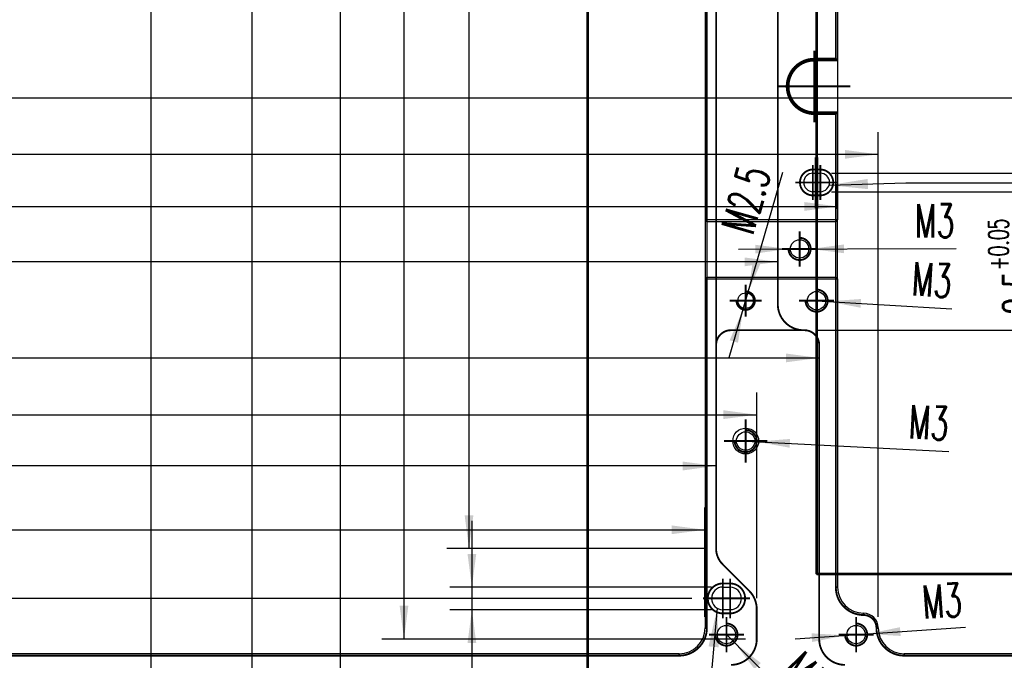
# Model space of a CAD drawing. Header units: millimetres. Extents: x 31 to 872, y 29 to 623.
# Tile 10 of 29: x 429 to 518, y 221 to 279. Entities that reach past the tile are written whole.
import ezdxf

# ---------------------------------------------------------------- set-up
doc = ezdxf.new("R2010")
doc.units = ezdxf.units.MM
for name, pattern in [('DASHED', [15, 7, -8]), ('DOT_CENTER', [14, 12, -1, 0, -1]), ('PHANTOM', [13, 10, -1, 0, -1, 0, -1])]:
    doc.linetypes.add(name, pattern=pattern)
doc.layers.add('1', color=7, linetype='Continuous')
doc.styles.add('CONVERTER_11', font='txt.shx', dxfattribs={"width": 0.63})
doc.dimstyles.new('ME10_DIM_107', dxfattribs={"dimtxt": 4.5, "dimasz": 4.5, "dimexe": 3, "dimexo": 1.5, "dimgap": 1.5, "dimtad": 1, "dimdsep": 46, "dimtxsty": 'CONVERTER_11', "dimsah": 1, "dimcen": 0.09, "dimclrd": 3, "dimclre": 3, "dimclrt": 3, "dimadec": 0, "dimazin": 0, "dimtfac": 1, "dimtdec": 4, "dimtix": 1, "dimtmove": 0, "dimatfit": 3, "dimfxl": 1, "dimtolj": 1, "dimtzin": 0, "dimarcsym": 0})
doc.dimstyles.new('ME10_DIM_122', dxfattribs={"dimtxt": 4.5, "dimasz": 4.5, "dimexe": 3, "dimexo": 1.5, "dimgap": 1.5, "dimtad": 1, "dimdec": 3, "dimdsep": 46, "dimtxsty": 'CONVERTER_11', "dimsah": 1, "dimcen": 0.09, "dimclrd": 3, "dimclre": 3, "dimclrt": 3, "dimadec": 0, "dimazin": 0, "dimtol": 1, "dimtp": 0.05, "dimtm": -0.02, "dimtfac": 0.6, "dimtix": 1, "dimtmove": 0, "dimatfit": 3, "dimfxl": 1, "dimtolj": 1, "dimtzin": 0, "dimarcsym": 0})
doc.dimstyles.new('ME10_DIM_128', dxfattribs={"dimtxt": 4.5, "dimasz": 4.5, "dimexe": 3, "dimexo": 1.5, "dimgap": 1.5, "dimtad": 1, "dimdec": 1, "dimdsep": 46, "dimtxsty": 'CONVERTER_11', "dimsah": 1, "dimcen": 0.09, "dimclrd": 3, "dimclre": 3, "dimclrt": 3, "dimadec": 0, "dimazin": 0, "dimtfac": 1, "dimtdec": 4, "dimtix": 1, "dimtmove": 0, "dimatfit": 3, "dimfxl": 1, "dimtolj": 1, "dimtzin": 0, "dimarcsym": 0})
doc.dimstyles.new('ME10_DIM_145', dxfattribs={"dimtxt": 4.5, "dimasz": 4.5, "dimexe": 3, "dimexo": 1.5, "dimgap": 1.5, "dimtad": 1, "dimdsep": 46, "dimtxsty": 'CONVERTER_11', "dimsah": 1, "dimcen": 0.09, "dimclrd": 3, "dimclre": 3, "dimclrt": 3, "dimadec": 0, "dimazin": 0, "dimtfac": 1, "dimtdec": 4, "dimtix": 1, "dimtmove": 0, "dimatfit": 3, "dimfxl": 1, "dimtolj": 1, "dimtzin": 0, "dimarcsym": 0})
doc.dimstyles.new('ME10_DIM_146', dxfattribs={"dimtxt": 4.5, "dimasz": 4.5, "dimexe": 3, "dimexo": 1.5, "dimgap": 1.5, "dimtad": 1, "dimdsep": 46, "dimtxsty": 'CONVERTER_11', "dimsah": 1, "dimcen": 0.09, "dimclrd": 3, "dimclre": 3, "dimclrt": 3, "dimadec": 0, "dimazin": 0, "dimtfac": 1, "dimtdec": 4, "dimtix": 1, "dimtmove": 0, "dimatfit": 3, "dimfxl": 1, "dimtolj": 1, "dimtzin": 0, "dimarcsym": 0})
doc.dimstyles.new('ME10_DIM_149', dxfattribs={"dimtxt": 4.5, "dimasz": 4.5, "dimexe": 3, "dimexo": 1.5, "dimgap": 1.5, "dimtad": 1, "dimdsep": 46, "dimtxsty": 'CONVERTER_11', "dimsah": 1, "dimcen": 0.09, "dimclrd": 3, "dimclre": 3, "dimclrt": 3, "dimadec": 0, "dimazin": 0, "dimtfac": 1, "dimtdec": 4, "dimtix": 1, "dimtmove": 0, "dimatfit": 3, "dimfxl": 1, "dimtolj": 1, "dimtzin": 0, "dimarcsym": 0})
doc.dimstyles.new('ME10_DIM_75', dxfattribs={"dimtxt": 4.5, "dimasz": 4.5, "dimexe": 3, "dimexo": 1.5, "dimgap": 1.5, "dimtad": 1, "dimdsep": 46, "dimtxsty": 'CONVERTER_11', "dimsah": 1, "dimcen": 0.09, "dimclrd": 3, "dimclre": 3, "dimclrt": 3, "dimadec": 0, "dimazin": 0, "dimtfac": 1, "dimtdec": 4, "dimtix": 1, "dimtmove": 0, "dimatfit": 3, "dimfxl": 1, "dimtolj": 1, "dimtzin": 0, "dimarcsym": 0})
doc.dimstyles.new('ME10_DIM_76', dxfattribs={"dimtxt": 4.5, "dimasz": 4.5, "dimexe": 3, "dimexo": 1.5, "dimgap": 1.5, "dimtad": 1, "dimdsep": 46, "dimtxsty": 'CONVERTER_11', "dimsah": 1, "dimcen": 0.09, "dimclrd": 3, "dimclre": 3, "dimclrt": 3, "dimadec": 0, "dimazin": 0, "dimtfac": 1, "dimtdec": 4, "dimtix": 1, "dimtmove": 0, "dimatfit": 3, "dimfxl": 1, "dimtolj": 1, "dimtzin": 0, "dimarcsym": 0})
doc.dimstyles.new('ME10_DIM_77', dxfattribs={"dimtxt": 4.5, "dimasz": 4.5, "dimexe": 3, "dimexo": 1.5, "dimgap": 1.5, "dimtad": 1, "dimdsep": 46, "dimtxsty": 'CONVERTER_11', "dimsah": 1, "dimcen": 0.09, "dimclrd": 3, "dimclre": 3, "dimclrt": 3, "dimadec": 0, "dimazin": 0, "dimtfac": 1, "dimtdec": 4, "dimtix": 1, "dimtmove": 0, "dimatfit": 3, "dimfxl": 1, "dimtolj": 1, "dimtzin": 0, "dimarcsym": 0})
doc.dimstyles.new('ME10_DIM_78', dxfattribs={"dimtxt": 4.5, "dimasz": 4.5, "dimexe": 3, "dimexo": 1.5, "dimgap": 1.5, "dimtad": 1, "dimdec": 1, "dimdsep": 46, "dimtxsty": 'CONVERTER_11', "dimsah": 1, "dimcen": 0.09, "dimclrd": 3, "dimclre": 3, "dimclrt": 3, "dimadec": 0, "dimazin": 0, "dimtfac": 1, "dimtdec": 4, "dimtix": 1, "dimtmove": 0, "dimatfit": 3, "dimfxl": 1, "dimtolj": 1, "dimtzin": 0, "dimarcsym": 0})
doc.dimstyles.new('ME10_DIM_79', dxfattribs={"dimtxt": 4.5, "dimasz": 4.5, "dimexe": 3, "dimexo": 1.5, "dimgap": 1.5, "dimtad": 1, "dimdec": 1, "dimdsep": 46, "dimtxsty": 'CONVERTER_11', "dimsah": 1, "dimcen": 0.09, "dimclrd": 3, "dimclre": 3, "dimclrt": 3, "dimadec": 0, "dimazin": 0, "dimtfac": 1, "dimtdec": 4, "dimtix": 1, "dimtmove": 0, "dimatfit": 3, "dimfxl": 1, "dimtolj": 1, "dimtzin": 0, "dimarcsym": 0})
doc.dimstyles.new('ME10_DIM_80', dxfattribs={"dimtxt": 4.5, "dimasz": 4.5, "dimexe": 3, "dimexo": 1.5, "dimgap": 1.5, "dimtad": 1, "dimdec": 1, "dimdsep": 46, "dimtxsty": 'CONVERTER_11', "dimsah": 1, "dimcen": 0.09, "dimclrd": 3, "dimclre": 3, "dimclrt": 3, "dimadec": 0, "dimazin": 0, "dimtfac": 1, "dimtdec": 4, "dimtix": 1, "dimtmove": 0, "dimatfit": 3, "dimfxl": 1, "dimtolj": 1, "dimtzin": 0, "dimarcsym": 0})
doc.dimstyles.new('ME10_DIM_81', dxfattribs={"dimtxt": 4.5, "dimasz": 4.5, "dimexe": 3, "dimexo": 1.5, "dimgap": 1.5, "dimtad": 1, "dimdec": 1, "dimdsep": 46, "dimtxsty": 'CONVERTER_11', "dimsah": 1, "dimcen": 0.09, "dimclrd": 3, "dimclre": 3, "dimclrt": 3, "dimadec": 0, "dimazin": 0, "dimtfac": 1, "dimtdec": 4, "dimtix": 1, "dimtmove": 0, "dimatfit": 3, "dimfxl": 1, "dimtolj": 1, "dimtzin": 0, "dimarcsym": 0})
doc.dimstyles.new('ME10_DIM_82', dxfattribs={"dimtxt": 4.5, "dimasz": 4.5, "dimexe": 3, "dimexo": 1.5, "dimgap": 1.5, "dimtad": 1, "dimdec": 1, "dimdsep": 46, "dimtxsty": 'CONVERTER_11', "dimsah": 1, "dimcen": 0.09, "dimclrd": 3, "dimclre": 3, "dimclrt": 3, "dimadec": 0, "dimazin": 0, "dimtfac": 1, "dimtdec": 4, "dimtix": 1, "dimtmove": 0, "dimatfit": 3, "dimfxl": 1, "dimtolj": 1, "dimtzin": 0, "dimarcsym": 0})
doc.dimstyles.new('ME10_DIM_87', dxfattribs={"dimtxt": 4.5, "dimasz": 4.5, "dimexe": 3, "dimexo": 1.5, "dimgap": 1.5, "dimtad": 1, "dimdec": 3, "dimdsep": 46, "dimtxsty": 'CONVERTER_11', "dimsah": 1, "dimcen": 0.09, "dimclrd": 3, "dimclre": 3, "dimclrt": 3, "dimadec": 0, "dimazin": 0, "dimtol": 1, "dimtm": 0.025, "dimtfac": 0.6, "dimtdec": 0, "dimtix": 1, "dimtmove": 0, "dimatfit": 3, "dimfxl": 1, "dimtolj": 1, "dimtzin": 0, "dimarcsym": 0})
doc.dimstyles.new('ME10_DIM_93', dxfattribs={"dimtxt": 4.5, "dimasz": 4.5, "dimexe": 3, "dimexo": 1.5, "dimgap": 1.5, "dimtad": 1, "dimdsep": 46, "dimtxsty": 'CONVERTER_11', "dimsah": 1, "dimcen": 0.09, "dimclrd": 3, "dimclre": 3, "dimclrt": 3, "dimadec": 0, "dimazin": 0, "dimtfac": 1, "dimtdec": 4, "dimtix": 1, "dimtmove": 0, "dimatfit": 3, "dimfxl": 1, "dimtolj": 1, "dimtzin": 0, "dimarcsym": 0})
doc.dimstyles.new('ME10_DIM_98', dxfattribs={"dimtxt": 4.5, "dimasz": 4.5, "dimexe": 3, "dimexo": 1.5, "dimgap": 1.5, "dimtad": 1, "dimdec": 1, "dimdsep": 46, "dimtxsty": 'CONVERTER_11', "dimsah": 1, "dimcen": 0.09, "dimclrd": 3, "dimclre": 3, "dimclrt": 3, "dimadec": 0, "dimazin": 0, "dimtfac": 1, "dimtdec": 4, "dimtix": 1, "dimtmove": 0, "dimatfit": 3, "dimfxl": 1, "dimtolj": 1, "dimtzin": 0, "dimarcsym": 0})
doc.dimstyles.get("Standard").update_dxf_attribs({"dimtxt": 0.18, "dimasz": 0.18, "dimexe": 0.18, "dimexo": 0.0625, "dimgap": 0.09, "dimtad": 0, "dimtih": 1, "dimtoh": 1, "dimdec": 4, "dimzin": 0, "dimdsep": 46, "dimtxsty": 'Standard', "dimcen": 0.09, "dimadec": 0, "dimazin": 0, "dimtfac": 1, "dimtdec": 4, "dimtofl": 0, "dimtmove": 0, "dimatfit": 3, "dimfxl": 1, "dimtolj": 1, "dimtzin": 0, "dimarcsym": 0})

# ---------------------------------------------------------------- blocks, each defined once
blk = doc.blocks.new('F-F__12')
at = {"layer": '1', "color": 4, "linetype": 'PHANTOM', "const_width": 0.35}
blk.add_lwpolyline([(720.62, 644.92), (720.62, 290.35)], dxfattribs=at)
blk = doc.blocks.new('E8027-24150__34', base_point=(273.17, 207.52))
at = {"color": 7, "linetype": 'Continuous'}
for p, q in [((736.5, 462.05), (736.5, 390.99)), ((754.45, 462.05), (754.45, 390.99)), ((751.1, 397.3), (752.1, 397.3)), ((752.1, 394.8), (751.1, 394.8)), ((754.45, 390.99), (736.5, 390.99)), ((736.5, 390.99), (736.5, 382.99)), ((736.5, 390.99), (736.75, 390.74)), ((736.75, 390.74), (736.75, 383.24)), ((754.2, 390.74), (736.75, 390.74)), ((754.2, 390.74), (754.45, 390.99)), ((754.2, 383.24), (754.2, 390.74)), ((754.45, 382.99), (754.45, 390.99)), ((736.75, 383.24), (736.5, 382.99)), ((736.5, 382.99), (754.45, 382.99)), ((736.5, 382.99), (736.5, 335.75)), ((736.75, 383.24), (754.2, 383.24)), ((754.2, 383.24), (754.45, 382.99)), ((754.45, 382.99), (754.45, 341.25)), ((738.9, 341.27), (739.9, 341.27)), ((739.9, 338.22), (738.9, 338.22)), ((733, 332.25), (581.75, 332.25)), ((840.6, 332.25), (763.45, 332.25))]:
    blk.add_line(p, q, dxfattribs=at)
at = {"color": 1, "linetype": 'DASHED', "const_width": 0.25}
for points in [[(736.75, 462.3), (736.75, 390.74)], [(754.2, 412.8), (754.2, 462.3)], [(738, 455.31), (738, 374.05)], [(746.35, 379.55), (746.35, 433.5)], [(751.3, 412.8), (754.2, 412.8)], [(751.3, 412.8), (751.3, 412.55)], [(754.45, 412.55), (751.3, 412.55)], [(754.2, 412.8), (754.45, 412.55)], [(751.3, 405.3), (751.3, 405.55)], [(751.3, 405.55), (754.45, 405.55)], [(754.2, 405.3), (751.3, 405.3)], [(754.45, 405.55), (754.2, 405.3)], [(754.2, 390.74), (754.2, 405.3)], [(751.1, 397.3), (751.1, 397.8)], [(752.1, 397.8), (751.1, 397.8)], [(752.1, 397.8), (752.1, 397.3)], [(751.1, 394.8), (751.1, 394.3)], [(752.1, 394.8), (752.1, 394.3)], [(751.1, 394.3), (752.1, 394.3)], [(736.75, 383.24), (736.75, 335.75)], [(754.2, 341.25), (754.2, 383.24)], [(749.85, 376.05), (740, 376.05)], [(749.85, 376.05), (749.95, 376.05)], [(738, 374.05), (738, 346.49)], [(751.95, 374.05), (751.95, 334.25)], [(738.88, 344.37), (742.47, 340.78)], [(738.9, 341.27), (738.9, 341.77)], [(739.9, 341.77), (738.9, 341.77)], [(739.9, 341.77), (739.9, 341.27)], [(754.2, 341.25), (754.45, 341.25)], [(738.9, 337.72), (738.9, 338.22)], [(738.9, 337.72), (739.9, 337.72)], [(739.9, 337.72), (739.9, 338.22)], [(743.5, 334.25), (743.5, 338.3)], [(757.95, 337.5), (757.95, 337.75)], [(736.5, 335.75), (736.75, 335.75)], [(759.7, 335.75), (759.95, 335.75)], [(581.75, 332), (733, 332)], [(733, 332), (733, 332.25)], [(763.45, 332), (763.45, 332.25)], [(763.45, 332), (840.6, 332)]]:
    blk.add_lwpolyline(points, dxfattribs=at)
for points in [[(751.3, 412.8, 1), (751.3, 405.3, 1)], [(751.3, 412.55, 1), (751.3, 405.55, 1)], [(751.1, 397.8, 1), (751.1, 394.3, 1)], [(752.1, 394.3, 1), (752.1, 397.8, 1)], [(746.35, 379.55, 0.414214), (749.85, 376.05, 0.414214)], [(740, 376.05, 0.414214), (738, 374.05, 0.414214)], [(751.95, 374.05, 0.414214), (749.95, 376.05, 0.414214)], [(738, 346.49, 0.198912), (738.88, 344.37, 0.198912)], [(738.9, 341.77, 1), (738.9, 337.72, 1)], [(739.9, 337.72, 1), (739.9, 341.77, 1)], [(754.2, 341.25, 0.414214), (757.95, 337.5, 0.414214)], [(743.5, 338.3, 0.198912), (742.47, 340.78, 0.198912)], [(759.7, 335.75, 0.414214), (757.95, 337.5, 0.414214)], [(733, 332, 0.414214), (736.75, 335.75, 0.414214)], [(759.7, 335.75, 0.414214), (763.45, 332, 0.414214)], [(740, 330.75, 0.414214), (743.5, 334.25, 0.414214)], [(751.95, 334.25, 0.414214), (755.45, 330.75, 0.414214)]]:
    blk.add_lwpolyline(points, format="xyb", dxfattribs=at)
at = {"color": 7, "linetype": 'Continuous'}
for centre, radius in [((749.3, 387.05), 1.25), ((751.6, 380.05), 1.25), ((742, 380.05), 1.05), ((742, 361.05), 1.75), ((742, 361.05), 1.25), ((739.4, 334.85), 1.25), ((756.95, 334.85), 1.25)]:
    blk.add_circle(centre, radius, dxfattribs=at)
for centre, radius, start, end in [((751.1, 396.05), 1.25, 90, 270), ((752.1, 396.05), 1.25, 270, 90), ((738.9, 339.75), 1.53, 90, 270), ((739.9, 339.75), 1.52, 270, 90), ((757.95, 341.25), 3.5, 180, 270), ((757.95, 335.75), 2, 0, 90), ((733, 335.75), 3.5, 270, 0), ((763.45, 335.75), 3.5, 180, 270)]:
    blk.add_arc(centre, radius, start, end, dxfattribs=at)
at = {"layer": '1', "color": 1, "linetype": 'DOT_CENTER', "const_width": 0.25}
for points in [[(751.3, 413.9), (751.3, 404.2)], [(756.15, 409.05), (746.45, 409.05)], [(751.1, 398.42), (751.1, 393.67)], [(752.1, 398.42), (752.1, 393.67)], [(753.47, 396.05), (748.72, 396.05)], [(754.47, 396.05), (749.72, 396.05)], [(749.3, 389.42), (749.3, 384.67)], [(751.67, 387.05), (746.92, 387.05)], [(751.6, 382.42), (751.6, 377.67)], [(742, 382.2), (742, 377.89)], [(744.15, 380.05), (739.84, 380.05)], [(753.97, 380.05), (749.22, 380.05)], [(742, 363.97), (742, 358.12)], [(744.92, 361.05), (739.07, 361.05)], [(738.9, 342.43), (738.9, 337.07)], [(739.9, 342.43), (739.9, 337.07)], [(741.58, 339.75), (736.22, 339.75)], [(742.58, 339.75), (737.22, 339.75)], [(739.4, 337.22), (739.4, 332.47)], [(756.95, 337.22), (756.95, 332.47)], [(741.77, 334.85), (737.02, 334.85)], [(759.32, 334.85), (754.57, 334.85)]]:
    blk.add_lwpolyline(points, dxfattribs=at)
at = {"layer": '1', "color": 3, "linetype": 'Continuous', "const_width": 0.25}
for points in [[(747.8, 387.05, 2.414214), (749.3, 388.55, 2.414214)], [(740.75, 380.05, 2.414214), (742, 381.3, 2.414214)], [(750.1, 380.05, 2.414214), (751.6, 381.55, 2.414214)], [(740.5, 361.05, 2.414214), (742, 362.55, 2.414214)], [(737.9, 334.85, 2.414214), (739.4, 336.35, 2.414214)], [(755.45, 334.85, 2.414214), (756.95, 336.35, 2.414214)]]:
    blk.add_lwpolyline(points, format="xyb", dxfattribs=at)
blk = doc.blocks.new('*D100')
at = {"layer": '1', "color": 3, "linetype": 'Continuous'}
for p, q in [((302.5, 337.25), (302.5, 410.5)), ((844.1, 337.25), (844.1, 410.5)), ((302.5, 407.5), (844.1, 407.5))]:
    blk.add_line(p, q, dxfattribs=at)
at = {"layer": '1', "color": 3}
for points in [[(307, 408.09), (307, 406.91), (302.5, 407.5)], [(839.6, 406.91), (839.6, 408.09), (844.1, 407.5)]]:
    blk.add_solid(points, dxfattribs=at)
at = {"layer": '1', "color": 3, "insert": (584.23, 409), "char_height": 4.5, "attachment_point": 7, "rotation": 0.0001, "line_spacing_factor": 0.60024, "style": 'CONVERTER_11'}
blk.add_mtext('541.6', dxfattribs=at)
blk = doc.blocks.new('*D101')
at = {"layer": '1', "color": 3, "linetype": 'Continuous'}
for p, q in [((386.65, 337.25), (386.65, 402.86)), ((759.95, 337.25), (759.95, 402.86)), ((759.95, 399.86), (386.65, 399.86))]:
    blk.add_line(p, q, dxfattribs=at)
at = {"layer": '1', "color": 3}
for points in [[(391.15, 400.45), (391.15, 399.27), (386.65, 399.86)], [(755.45, 399.27), (755.45, 400.45), (759.95, 399.86)]]:
    blk.add_solid(points, dxfattribs=at)
at = {"layer": '1', "color": 3, "insert": (583.75, 401.36), "char_height": 4.5, "attachment_point": 7, "rotation": 0.0001, "line_spacing_factor": 0.60024, "style": 'CONVERTER_11'}
blk.add_mtext('373.3', dxfattribs=at)
blk = doc.blocks.new('*D102')
at = {"layer": '1', "color": 3, "linetype": 'Continuous'}
for p, q in [((392.15, 392.49), (392.15, 395.81)), ((754.45, 392.49), (754.45, 395.81)), ((392.15, 392.81), (754.45, 392.81))]:
    blk.add_line(p, q, dxfattribs=at)
at = {"layer": '1', "color": 3}
for points in [[(396.65, 393.4), (396.65, 392.21), (392.15, 392.81)], [(749.95, 392.21), (749.95, 393.4), (754.45, 392.81)]]:
    blk.add_solid(points, dxfattribs=at)
at = {"layer": '1', "color": 3, "insert": (584.06, 394.31), "char_height": 4.5, "attachment_point": 7, "rotation": 0.0001, "line_spacing_factor": 0.60024, "style": 'CONVERTER_11'}
blk.add_mtext('362.3', dxfattribs=at)
blk = doc.blocks.new('*D103')
at = {"layer": '1', "color": 3, "linetype": 'Continuous'}
for p, q in [((394.65, 372.55), (394.65, 369.3)), ((394.65, 372.3), (751.95, 372.3)), ((751.95, 372.55), (751.95, 369.3))]:
    blk.add_line(p, q, dxfattribs=at)
at = {"layer": '1', "color": 3}
for points in [[(399.15, 372.9), (399.15, 371.71), (394.65, 372.3)], [(747.45, 371.71), (747.45, 372.9), (751.95, 372.3)]]:
    blk.add_solid(points, dxfattribs=at)
at = {"layer": '1', "color": 3, "insert": (586.83, 373.8), "char_height": 4.5, "attachment_point": 7, "rotation": 0.0001, "line_spacing_factor": 0.60024, "style": 'CONVERTER_11'}
blk.add_mtext('357.3', dxfattribs=at)
blk = doc.blocks.new('*D104')
at = {"layer": '1', "color": 3, "linetype": 'Continuous'}
for p, q in [((400.25, 381.05), (400.25, 388.31)), ((746.35, 381.05), (746.35, 388.31)), ((746.35, 385.31), (400.25, 385.31))]:
    blk.add_line(p, q, dxfattribs=at)
at = {"layer": '1', "color": 3}
for points in [[(404.75, 385.9), (404.75, 384.71), (400.25, 385.31)], [(741.85, 384.71), (741.85, 385.9), (746.35, 385.31)]]:
    blk.add_solid(points, dxfattribs=at)
at = {"layer": '1', "color": 3, "insert": (584.54, 386.81), "char_height": 4.5, "attachment_point": 7, "rotation": 0.0001, "line_spacing_factor": 0.60024, "style": 'CONVERTER_11'}
blk.add_mtext('346.1', dxfattribs=at)
blk = doc.blocks.new('*D105')
at = {"layer": '1', "color": 3, "linetype": 'Continuous'}
for p, q in [((403.1, 339.8), (403.1, 367.62)), ((743.5, 339.8), (743.5, 367.62)), ((403.1, 364.62), (743.5, 364.62))]:
    blk.add_line(p, q, dxfattribs=at)
at = {"layer": '1', "color": 3}
for points in [[(407.6, 365.22), (407.6, 364.03), (403.1, 364.62)], [(739, 364.03), (739, 365.22), (743.5, 364.62)]]:
    blk.add_solid(points, dxfattribs=at)
at = {"layer": '1', "color": 3, "insert": (586.45, 366.12), "char_height": 4.5, "attachment_point": 7, "rotation": 0.0001, "line_spacing_factor": 0.60024, "style": 'CONVERTER_11'}
blk.add_mtext('340.4', dxfattribs=at)
blk = doc.blocks.new('*D106')
at = {"layer": '1', "color": 3, "linetype": 'Continuous'}
for p, q in [((408.6, 347.99), (408.6, 360.68)), ((738, 347.99), (738, 360.68)), ((738, 357.68), (408.6, 357.68))]:
    blk.add_line(p, q, dxfattribs=at)
at = {"layer": '1', "color": 3}
for points in [[(413.1, 358.27), (413.1, 357.08), (408.6, 357.68)], [(733.5, 357.08), (733.5, 358.27), (738, 357.68)]]:
    blk.add_solid(points, dxfattribs=at)
at = {"layer": '1', "color": 3, "insert": (586.38, 359.18), "char_height": 4.5, "attachment_point": 7, "rotation": 0.0001, "line_spacing_factor": 0.60024, "style": 'CONVERTER_11'}
blk.add_mtext('329.4', dxfattribs=at)
blk = doc.blocks.new('*D107')
at = {"layer": '1', "color": 3, "linetype": 'Continuous'}
for p, q in [((410.1, 337.25), (410.1, 352.04)), ((736.5, 337.25), (736.5, 352.04)), ((410.1, 349.04), (736.5, 349.04))]:
    blk.add_line(p, q, dxfattribs=at)
at = {"layer": '1', "color": 3}
for points in [[(414.6, 349.63), (414.6, 348.45), (410.1, 349.04)], [(732, 348.45), (732, 349.63), (736.5, 349.04)]]:
    blk.add_solid(points, dxfattribs=at)
at = {"layer": '1', "color": 3, "insert": (585.5, 350.54), "char_height": 4.5, "attachment_point": 7, "rotation": 0.0001, "line_spacing_factor": 0.60024, "style": 'CONVERTER_11'}
blk.add_mtext('326.4', dxfattribs=at)
blk = doc.blocks.new('*D112')
at = {"layer": '1', "color": 3, "linetype": 'Continuous'}
for p, q in [((704.95, 350.27), (704.95, 341.27)), ((737.4, 341.27), (701.95, 341.27)), ((704.95, 341.27), (704.95, 338.22)), ((737.4, 338.22), (701.95, 338.22)), ((704.95, 338.22), (704.95, 284.18))]:
    blk.add_line(p, q, dxfattribs=at)
at = {"layer": '1', "color": 3}
for points in [[(704.36, 345.77), (705.54, 345.77), (704.95, 341.27)], [(705.54, 333.72), (704.36, 333.72), (704.95, 338.22)]]:
    blk.add_solid(points, dxfattribs=at)
at = {"layer": '1', "color": 3, "insert": (702.33, 284.18), "char_height": 4.5, "attachment_point": 7, "rotation": 90, "line_spacing_factor": 0.60024, "style": 'CONVERTER_11'}
blk.add_mtext('\\C3;\\C3;3.05\\C3;\\H2.7;\\S 0^ -0.025;\\C3;', dxfattribs=at)
blk = doc.blocks.new('*D118')
at = {"layer": '1', "color": 3, "linetype": 'Continuous'}
for p, q in [((751.45, 556.05), (796.94, 556.05)), ((793.94, 556.05), (793.94, 376.05)), ((751.45, 376.05), (796.94, 376.05))]:
    blk.add_line(p, q, dxfattribs=at)
at = {"layer": '1', "color": 3}
for points in [[(794.53, 551.55), (793.35, 551.55), (793.94, 556.05)], [(793.35, 380.55), (794.53, 380.55), (793.94, 376.05)]]:
    blk.add_solid(points, dxfattribs=at)
at = {"layer": '1', "color": 3, "insert": (792.44, 454.57), "char_height": 4.5, "attachment_point": 7, "rotation": 90, "line_spacing_factor": 0.60024, "style": 'CONVERTER_11'}
blk.add_mtext('180', dxfattribs=at)
blk = doc.blocks.new('*D123')
at = {"layer": '1', "color": 3, "linetype": 'Continuous'}
for p, q in [((742, 593.8), (692.76, 593.8)), ((695.76, 593.8), (695.76, 334.25)), ((742, 334.25), (692.76, 334.25))]:
    blk.add_line(p, q, dxfattribs=at)
at = {"layer": '1', "color": 3}
for points in [[(696.35, 589.3), (695.17, 589.3), (695.76, 593.8)], [(695.17, 338.75), (696.35, 338.75), (695.76, 334.25)]]:
    blk.add_solid(points, dxfattribs=at)
at = {"layer": '1', "color": 3, "insert": (694.26, 450.21), "char_height": 4.5, "attachment_point": 7, "rotation": 90, "line_spacing_factor": 0.60024, "style": 'CONVERTER_11'}
blk.add_mtext('259.5', dxfattribs=at)
blk = doc.blocks.new('*D132')
at = {"layer": '1', "color": 3, "linetype": 'Continuous'}
for p, q in [((406.02, 592.35), (518.2, 592.35)), ((515.2, 592.35), (515.2, 339.75)), ((734.72, 339.75), (512.2, 339.75))]:
    blk.add_line(p, q, dxfattribs=at)
at = {"layer": '1', "color": 3}
for points in [[(515.8, 587.85), (514.61, 587.85), (515.2, 592.35)], [(514.61, 344.25), (515.8, 344.25), (515.2, 339.75)]]:
    blk.add_solid(points, dxfattribs=at)
at = {"layer": '1', "color": 3, "insert": (511.57, 439.79), "char_height": 4.5, "attachment_point": 7, "rotation": 90, "line_spacing_factor": 0.60024, "style": 'CONVERTER_11'}
blk.add_mtext('252.6', dxfattribs=at)
blk = doc.blocks.new('*D147')
at = {"layer": '1', "color": 3, "linetype": 'Continuous'}
for p, q in [((783.97, 397.3), (783.97, 406.3)), ((753.6, 397.3), (786.97, 397.3)), ((783.97, 394.8), (783.97, 397.3)), ((753.6, 394.8), (786.97, 394.8)), ((783.97, 378.09), (783.97, 394.8))]:
    blk.add_line(p, q, dxfattribs=at)
at = {"layer": '1', "color": 3}
for points in [[(783.37, 401.8), (784.56, 401.8), (783.97, 397.3)], [(784.56, 390.3), (783.37, 390.3), (783.97, 394.8)]]:
    blk.add_solid(points, dxfattribs=at)
at = {"layer": '1', "color": 3, "insert": (781.34, 378.09), "char_height": 4.5, "attachment_point": 7, "rotation": 90, "line_spacing_factor": 0.60024, "style": 'CONVERTER_11'}
blk.add_mtext('\\C3;2.5\\C3;\\H2.7;\\S+0.05^ +0.02;', dxfattribs=at)
blk = doc.blocks.new('*D153')
at = {"layer": '1', "color": 3, "linetype": 'Continuous'}
for p, q in [((736.5, 585.61), (701.56, 585.61)), ((704.56, 346.49), (704.56, 585.61)), ((736.5, 346.49), (701.56, 346.49))]:
    blk.add_line(p, q, dxfattribs=at)
at = {"layer": '1', "color": 3}
for points in [[(705.15, 581.11), (703.97, 581.11), (704.56, 585.61)], [(703.97, 350.99), (705.15, 350.99), (704.56, 346.49)]]:
    blk.add_solid(points, dxfattribs=at)
at = {"layer": '1', "color": 3, "insert": (703.06, 451.09), "char_height": 4.5, "attachment_point": 7, "rotation": 90, "line_spacing_factor": 0.60024, "style": 'CONVERTER_11'}
blk.add_mtext('239.1', dxfattribs=at)
blk = doc.blocks.new('*D170')
at = {"layer": '1', "color": 3, "linetype": 'Continuous'}
for p, q in [((716.47, 632.9), (672.21, 632.9)), ((675.21, 299.2), (675.21, 632.9)), ((716.47, 299.2), (672.21, 299.2))]:
    blk.add_line(p, q, dxfattribs=at)
at = {"layer": '1', "color": 3}
for points in [[(675.8, 628.4), (674.61, 628.4), (675.21, 632.9)], [(674.61, 303.7), (675.8, 303.7), (675.21, 299.2)]]:
    blk.add_solid(points, dxfattribs=at)
at = {"layer": '1', "color": 3, "insert": (671.57, 439.06), "char_height": 4.5, "attachment_point": 7, "rotation": 90, "line_spacing_factor": 0.60024, "style": 'CONVERTER_11'}
blk.add_mtext('333.7', dxfattribs=at)
blk = doc.blocks.new('*D171')
at = {"layer": '1', "color": 3, "linetype": 'Continuous'}
for p, q in [((715.64, 614.98), (684.17, 614.98)), ((687.17, 317.12), (687.17, 614.98)), ((715.64, 317.12), (684.17, 317.12))]:
    blk.add_line(p, q, dxfattribs=at)
at = {"layer": '1', "color": 3}
for points in [[(687.76, 610.48), (686.57, 610.48), (687.17, 614.98)], [(686.57, 321.62), (687.76, 321.62), (687.17, 317.12)]]:
    blk.add_solid(points, dxfattribs=at)
at = {"layer": '1', "color": 3, "insert": (683.53, 441.26), "char_height": 4.5, "attachment_point": 7, "rotation": 90, "line_spacing_factor": 0.60024, "style": 'CONVERTER_11'}
blk.add_mtext('297.86', dxfattribs=at)
blk = doc.blocks.new('*D174')
at = {"layer": '1', "color": 3, "linetype": 'Continuous'}
for p, q in [((716.47, 692.9), (658.51, 692.9)), ((661.51, 692.9), (661.51, 239.2)), ((716.47, 239.2), (658.51, 239.2))]:
    blk.add_line(p, q, dxfattribs=at)
at = {"layer": '1', "color": 3}
for points in [[(662.1, 688.4), (660.92, 688.4), (661.51, 692.9)], [(660.92, 243.7), (662.1, 243.7), (661.51, 239.2)]]:
    blk.add_solid(points, dxfattribs=at)
at = {"layer": '1', "color": 3, "insert": (657.87, 441.65), "char_height": 4.5, "attachment_point": 7, "rotation": 90, "line_spacing_factor": 0.60024, "style": 'CONVERTER_11'}
blk.add_mtext('453.7', dxfattribs=at)
blk = doc.blocks.new('*D268')
at = {"layer": '1', "color": 3, "linetype": 'Continuous'}
blk.add_line((748.72, 334.28), (771.75, 335.87), dxfattribs=at)
at = {"layer": '1', "color": 3}
for points in [[(762.89, 335.85), (762.98, 334.67), (758.45, 334.95)], [(751.01, 333.85), (750.92, 335.03), (755.45, 334.75)]]:
    blk.add_solid(points, dxfattribs=at)
at = {"layer": '1', "color": 3, "insert": (766.08, 336.98), "char_height": 4.5, "attachment_point": 7, "rotation": 3.9559, "line_spacing_factor": 0.60024, "style": 'CONVERTER_11'}
blk.add_mtext('\\C3;M\\C3;3\\C3;', dxfattribs=at)
blk = doc.blocks.new('*D270')
at = {"layer": '1', "color": 3, "linetype": 'Continuous'}
blk.add_line((742, 361.05), (769.52, 359.65), dxfattribs=at)
at = {"layer": '1', "color": 3}
blk.add_solid([(748.02, 361.34), (747.96, 360.15), (743.5, 360.97)], dxfattribs=at)
at = {"layer": '1', "color": 3, "insert": (764.02, 361.43), "char_height": 4.5, "attachment_point": 7, "rotation": 357.0961, "line_spacing_factor": 0.60024, "style": 'CONVERTER_11'}
blk.add_mtext('\\C3;M\\C3;3\\C3;', dxfattribs=at)
blk = doc.blocks.new('*D271')
at = {"layer": '1', "color": 3, "linetype": 'Continuous'}
blk.add_line((739.78, 372.36), (747.02, 397.43), dxfattribs=at)
at = {"layer": '1', "color": 3}
for points in [[(743.03, 385.74), (744.16, 385.41), (742.35, 381.25)], [(740.97, 374.36), (739.84, 374.69), (741.65, 378.85)]]:
    blk.add_solid(points, dxfattribs=at)
at = {"layer": '1', "color": 3, "insert": (742.96, 388.78), "char_height": 4.5, "attachment_point": 7, "rotation": 73.8954, "line_spacing_factor": 0.60024, "style": 'CONVERTER_11'}
blk.add_mtext('\\C3;M\\C3;2.5\\C3;', dxfattribs=at)
blk = doc.blocks.new('*D272')
at = {"layer": '1', "color": 3, "linetype": 'Continuous'}
blk.add_line((751.6, 380.05), (769.89, 378.95), dxfattribs=at)
at = {"layer": '1', "color": 3}
blk.add_solid([(757.62, 380.28), (757.55, 379.1), (753.1, 379.96)], dxfattribs=at)
at = {"layer": '1', "color": 3, "insert": (764.41, 380.78), "char_height": 4.5, "attachment_point": 7, "rotation": 356.5574, "line_spacing_factor": 0.60024, "style": 'CONVERTER_11'}
blk.add_mtext('\\C3;M\\C3;3\\C3;', dxfattribs=at)
blk = doc.blocks.new('*D273')
at = {"layer": '1', "color": 3, "linetype": 'Continuous'}
blk.add_line((741.05, 387.03), (770.51, 387.11), dxfattribs=at)
at = {"layer": '1', "color": 3}
for points in [[(743.3, 386.44), (743.3, 387.62), (747.8, 387.05)], [(755.3, 387.66), (755.3, 386.48), (750.8, 387.05)]]:
    blk.add_solid(points, dxfattribs=at)
at = {"layer": '1', "color": 3, "insert": (764.92, 388.6), "char_height": 4.5, "attachment_point": 7, "rotation": 0.1711, "line_spacing_factor": 0.60024, "style": 'CONVERTER_11'}
blk.add_mtext('\\C3;M\\C3;3\\C3;', dxfattribs=at)
blk = doc.blocks.new('*D284')
at = {"layer": '1', "color": 3, "linetype": 'Continuous'}
blk.add_line((739.4, 334.85), (749.51, 324.69), dxfattribs=at)
at = {"layer": '1', "color": 3}
blk.add_solid([(744.05, 331.01), (743.21, 330.18), (740.46, 333.79)], dxfattribs=at)
at = {"layer": '1', "color": 3, "insert": (746.64, 329.7), "char_height": 4.5, "attachment_point": 7, "rotation": 314.8551, "line_spacing_factor": 0.60024, "style": 'CONVERTER_11'}
blk.add_mtext('\\C3;M\\C3;3\\C3;', dxfattribs=at)
blk = doc.blocks.new('B_-B__32')
at = {"layer": '1', "color": 4, "linetype": 'PHANTOM', "const_width": 0.35}
for points in [[(751.6, 571.3), (751.6, 343.05)], [(751.6, 343.05), (794.28, 343.05)]]:
    blk.add_lwpolyline(points, dxfattribs=at)
at = {"layer": '1', "color": 4, "linetype": 'Continuous', "has_arrowhead": 0}
for points in [[(751.6, 343.05), (751.6, 346.05)], [(751.6, 343.05), (754.6, 343.05)]]:
    blk.add_leader(points, dimstyle='Standard', dxfattribs=at)
blk = doc.blocks.new('Front2', base_point=(573.3, 466.05))
at = {"layer": '1', "color": 1, "linetype": 'DOT_CENTER', "const_width": 0.5}
blk.add_lwpolyline([(751.6, 399.468), (751.6, 392.568)], dxfattribs=at)
at = {"layer": '1', "color": 3}
for points in [[(758.526, 396.5301), (758.5649, 395.1483), (753.2975, 395.6915)], [(738.3589, 333.1313), (736.9823, 333.2574), (738.1495, 338.4224)]]:
    blk.add_solid(points, dxfattribs=at)
blk.add_blockref('E8027-24150__34', (273.175, 207.525))
at = {"layer": '1'}
for name in ['F-F__12', 'B_-B__32', '*D271', '*D273', '*D272', '*D270', '*D268', '*D284']:
    blk.add_blockref(name, (0, 0), dxfattribs=at)
for base, p1, p2, dimstyle, picture, middle in [((661.5092, 692.9), (717.97, 239.2), (717.97, 692.9), 'ME10_DIM_149', '*D174', (655.6217, 447.3577)), ((675.207, 299.2), (717.97, 632.9), (717.97, 299.2), 'ME10_DIM_145', '*D170', (669.3195, 444.7677)), ((687.1671, 317.12), (717.145, 614.98), (717.145, 317.12), 'ME10_DIM_146', '*D171', (681.2796, 448.3878)), ((515.2034, 592.35), (736.2225, 339.75), (404.5225, 592.35), 'ME10_DIM_107', '*D132', (509.3159, 445.5)), ((793.9388, 556.05), (749.95, 376.05), (749.95, 556.05), 'ME10_DIM_93', '*D118', (790.1888, 457.8801)), ((783.9663, 394.8), (752.1, 397.3), (752.1, 394.8), 'ME10_DIM_122', '*D147', (779.0913, 385.4188))]:
    dim = blk.add_linear_dim(base=base, p1=p1, p2=p2, angle=90, dimstyle=dimstyle, dxfattribs=at)
    dim.commit()
    dim.dimension.update_dxf_attribs({"geometry": picture, "text_midpoint": middle, "text_rotation": 90})
for p1, p2, distance, dimstyle, picture, middle, turn in [((743.5, 334.25), (743.5, 593.7997), 47.7415, 'ME10_DIM_98', '*D123', (692.0085, 455.9242), -90), ((738, 585.6074), (738, 346.4926), -33.4394, 'ME10_DIM_128', '*D153', (700.8106, 456.3254), -90), ((844.1, 335.75), (302.5, 335.75), -71.7508, 'ME10_DIM_75', '*D100', (589.4713, 411.2508), 0.000139), ((386.65, 335.75), (759.95, 335.75), 64.1087, 'ME10_DIM_76', '*D101', (589.4564, 403.6087), 0.000139), ((738.9, 338.225), (738.9, 341.275), 33.949, 'ME10_DIM_87', '*D112', (700.076, 293.7774), 90)]:
    dim = blk.add_aligned_dim(p1=p1, p2=p2, distance=distance, dimstyle=dimstyle, dxfattribs=at)
    dim.commit()
    dim.dimension.update_dxf_attribs({"geometry": picture, "text_midpoint": middle, "text_rotation": turn})
for base, p1, p2, dimstyle, picture, middle in [((392.15, 392.8054), (754.45, 390.995), (392.15, 390.995), 'ME10_DIM_77', '*D102', (589.774, 396.5554)), ((746.35, 385.3054), (400.25, 379.55), (746.35, 379.55), 'ME10_DIM_79', '*D104', (589.774, 389.0554)), ((394.65, 372.3026), (751.95, 374.05), (394.65, 374.05), 'ME10_DIM_78', '*D103', (592.5366, 376.0526)), ((403.1, 364.6246), (743.5, 338.3003), (403.1, 338.3003), 'ME10_DIM_80', '*D105', (592.1579, 368.3746)), ((738, 357.6751), (408.6, 346.4926), (738, 346.4926), 'ME10_DIM_81', '*D106', (592.0875, 361.4251)), ((410.1, 349.0405), (736.5, 335.75), (410.1, 335.75), 'ME10_DIM_82', '*D107', (591.208, 352.7905))]:
    dim = blk.add_linear_dim(base=base, p1=p1, p2=p2, dimstyle=dimstyle, dxfattribs=at)
    dim.commit()
    dim.dimension.update_dxf_attribs({"geometry": picture, "text_midpoint": middle, "text_rotation": 0.000139})
at = {"layer": '1', "color": 3, "linetype": 'Continuous', "has_arrowhead": 0}
for points in [[(753.2975, 395.6915), (763.6668, 395.9833), (796.8581, 395.9833)], [(738.1495, 338.4224), (735.0263, 304.3264), (735.0263, 298.4224)]]:
    blk.add_leader(points, dimstyle='Standard', dxfattribs=at)

msp = doc.modelspace()

# ---------------------------------------------------------------- block references
at = {"xscale": 0.66666666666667, "yscale": 0.66666666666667, "zscale": 0.66666666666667}
msp.add_blockref('Front2', (382.2, 310.7), dxfattribs=at)

doc.saveas('drawing.dxf')
